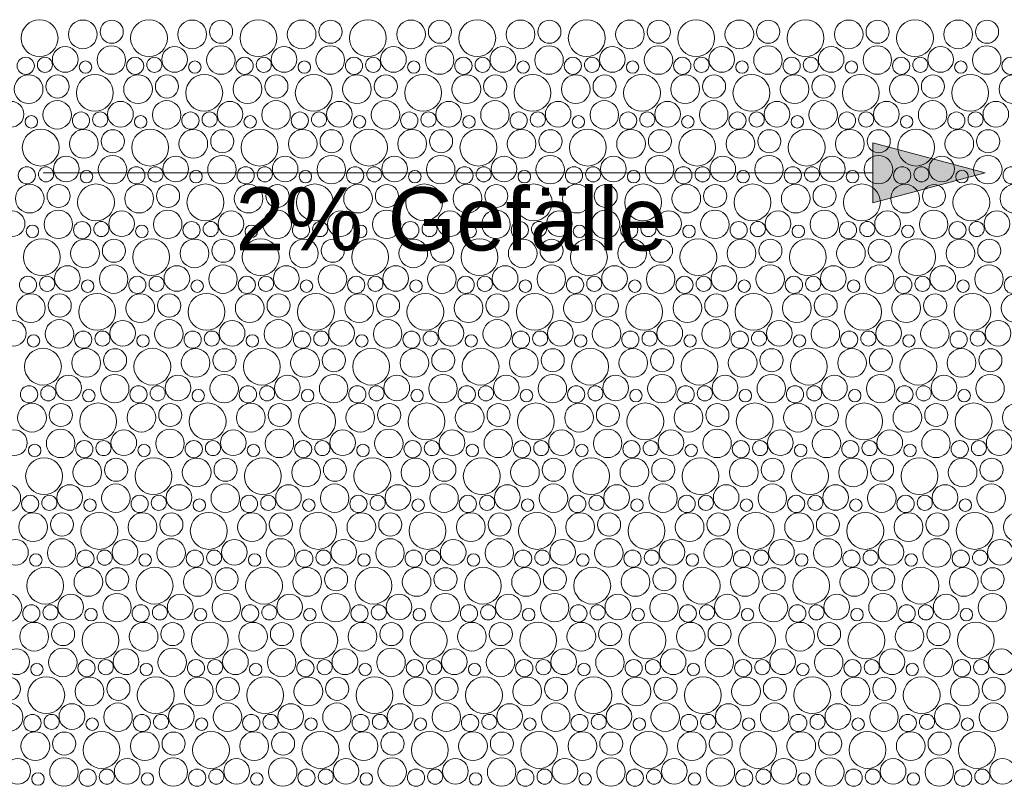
# Model space of a CAD drawing. Header units: metres. Extents: x -167 to 262, y -186 to 508.
# Tile 226 of 256: x 62.56 to 65.84, y 39.41 to 41.96. Entities that reach past the tile are written whole.
import ezdxf

# ---------------------------------------------------------------- set-up
doc = ezdxf.new("R2010")
doc.units = ezdxf.units.M
doc.header["$MEASUREMENT"] = 0
doc.layers.add('60 Auffüllung', color=7, linetype='Continuous')
doc.layers.add('90 Allgemein Beschriftung', color=7, linetype='Continuous')
doc.styles.add('ERSTELLTER_STIL_1', font='arial.ttf')

# ---------------------------------------------------------------- blocks, each defined once
blk = doc.blocks.new('*X54', base_point=(27236.1321, 33357.279))
at = {"layer": '60 Auffüllung', "color": 7, "linetype": 'Continuous', "lineweight": 18, "true_color": 0xefefef}
for centre, radius in [((62.629, 41.9015), 0.0612), ((62.7725, 41.9139), 0.0477), ((62.8686, 41.9227), 0.0384), ((62.9927, 41.9015), 0.0612), ((63.1362, 41.9139), 0.0477), ((63.2323, 41.9227), 0.0384), ((63.3564, 41.9015), 0.0612), ((63.4999, 41.9139), 0.0477), ((63.596, 41.9227), 0.0384), ((63.7201, 41.9015), 0.0612), ((63.8637, 41.9139), 0.0477), ((63.9597, 41.9227), 0.0384), ((64.0838, 41.9015), 0.0612), ((64.2274, 41.9139), 0.0477), ((64.3234, 41.9227), 0.0384), ((64.4475, 41.9015), 0.0612), ((64.5911, 41.9139), 0.0477), ((64.6871, 41.9227), 0.0384), ((64.8112, 41.9015), 0.0612), ((64.9548, 41.9139), 0.0477), ((65.0508, 41.9227), 0.0384), ((65.1749, 41.9015), 0.0612), ((65.3185, 41.9139), 0.0477), ((65.4145, 41.9227), 0.0384), ((65.5386, 41.9015), 0.0612), ((65.6822, 41.9139), 0.0477), ((65.7782, 41.9227), 0.0384), ((62.7141, 41.8305), 0.0426), ((62.8675, 41.8284), 0.0473), ((63.0778, 41.8305), 0.0426), ((63.2313, 41.8284), 0.0473), ((63.4415, 41.8305), 0.0426), ((63.595, 41.8284), 0.0473), ((63.8052, 41.8305), 0.0426), ((63.9587, 41.8284), 0.0473), ((64.1689, 41.8305), 0.0426), ((64.3224, 41.8284), 0.0473), ((64.5326, 41.8305), 0.0426), ((64.6861, 41.8284), 0.0473), ((64.8963, 41.8305), 0.0426), ((65.0498, 41.8284), 0.0473), ((65.26, 41.8305), 0.0426), ((65.4135, 41.8284), 0.0473), ((65.6237, 41.8305), 0.0426), ((65.7772, 41.8284), 0.0473), ((62.5829, 41.8093), 0.0286), ((62.6467, 41.8128), 0.0251), ((62.7814, 41.8051), 0.0207), ((62.9466, 41.8093), 0.0286), ((63.0104, 41.8128), 0.0251), ((63.1451, 41.8051), 0.0207), ((63.3103, 41.8093), 0.0286), ((63.3741, 41.8128), 0.0251), ((63.5089, 41.8051), 0.0207), ((63.674, 41.8093), 0.0286), ((63.7378, 41.8128), 0.0251), ((63.8726, 41.8051), 0.0207), ((64.0377, 41.8093), 0.0286), ((64.1015, 41.8128), 0.0251), ((64.2363, 41.8051), 0.0207), ((64.4014, 41.8093), 0.0286), ((64.4652, 41.8128), 0.0251), ((64.6, 41.8051), 0.0207), ((64.7651, 41.8093), 0.0286), ((64.8289, 41.8128), 0.0251), ((64.9637, 41.8051), 0.0207), ((65.1288, 41.8093), 0.0286), ((65.1926, 41.8128), 0.0251), ((65.3274, 41.8051), 0.0207), ((65.4925, 41.8093), 0.0286), ((65.5564, 41.8128), 0.0251), ((65.6911, 41.8051), 0.0207), ((65.8562, 41.8093), 0.0286), ((62.5925, 41.7319), 0.0477), ((62.6886, 41.7407), 0.0384), ((62.8127, 41.7195), 0.0612), ((62.9562, 41.7319), 0.0477), ((63.0523, 41.7407), 0.0384), ((63.1764, 41.7195), 0.0612), ((63.3199, 41.7319), 0.0477), ((63.416, 41.7407), 0.0384), ((63.5401, 41.7195), 0.0612), ((63.6837, 41.7319), 0.0477), ((63.7797, 41.7407), 0.0384), ((63.9038, 41.7195), 0.0612), ((64.0474, 41.7319), 0.0477), ((64.1434, 41.7407), 0.0384), ((64.2675, 41.7195), 0.0612), ((64.4111, 41.7319), 0.0477), ((64.5071, 41.7407), 0.0384), ((64.6312, 41.7195), 0.0612), ((64.7748, 41.7319), 0.0477), ((64.8708, 41.7407), 0.0384), ((64.9949, 41.7195), 0.0612), ((65.1385, 41.7319), 0.0477), ((65.2345, 41.7407), 0.0384), ((65.3586, 41.7195), 0.0612), ((65.5022, 41.7319), 0.0477), ((65.5982, 41.7407), 0.0384), ((65.7223, 41.7195), 0.0612), ((65.8659, 41.7319), 0.0477), ((62.5341, 41.6485), 0.0426), ((62.6875, 41.6464), 0.0473), ((62.8978, 41.6485), 0.0426), ((63.0513, 41.6464), 0.0473), ((63.2615, 41.6485), 0.0426), ((63.415, 41.6464), 0.0473), ((63.6252, 41.6485), 0.0426), ((63.7787, 41.6464), 0.0473), ((63.9889, 41.6485), 0.0426), ((64.1424, 41.6464), 0.0473), ((64.3526, 41.6485), 0.0426), ((64.5061, 41.6464), 0.0473), ((64.7163, 41.6485), 0.0426), ((64.8698, 41.6464), 0.0473), ((65.08, 41.6485), 0.0426), ((65.2335, 41.6464), 0.0473), ((65.4437, 41.6485), 0.0426), ((65.5972, 41.6464), 0.0473), ((65.8074, 41.6485), 0.0426), ((62.6014, 41.6231), 0.0207), ((62.7666, 41.6273), 0.0286), ((62.8304, 41.6308), 0.0251), ((62.9651, 41.6231), 0.0207), ((63.1303, 41.6273), 0.0286), ((63.1941, 41.6308), 0.0251), ((63.3289, 41.6231), 0.0207), ((63.494, 41.6273), 0.0286), ((63.5578, 41.6308), 0.0251), ((63.6926, 41.6231), 0.0207), ((63.8577, 41.6273), 0.0286), ((63.9215, 41.6308), 0.0251), ((64.0563, 41.6231), 0.0207), ((64.2214, 41.6273), 0.0286), ((64.2852, 41.6308), 0.0251), ((64.42, 41.6231), 0.0207), ((64.5851, 41.6273), 0.0286), ((64.6489, 41.6308), 0.0251), ((64.7837, 41.6231), 0.0207), ((64.9488, 41.6273), 0.0286), ((65.0126, 41.6308), 0.0251), ((65.1474, 41.6231), 0.0207), ((65.3125, 41.6273), 0.0286), ((65.3764, 41.6308), 0.0251), ((65.5111, 41.6231), 0.0207), ((65.6762, 41.6273), 0.0286), ((65.7401, 41.6308), 0.0251), ((62.6327, 41.5375), 0.0612), ((62.7762, 41.5499), 0.0477), ((62.8723, 41.5587), 0.0384), ((62.9964, 41.5375), 0.0612), ((63.1399, 41.5499), 0.0477), ((63.236, 41.5587), 0.0384), ((63.3601, 41.5375), 0.0612), ((63.5037, 41.5499), 0.0477), ((63.5997, 41.5587), 0.0384), ((63.7238, 41.5375), 0.0612), ((63.8674, 41.5499), 0.0477), ((63.9634, 41.5587), 0.0384), ((64.0875, 41.5375), 0.0612), ((64.2311, 41.5499), 0.0477), ((64.3271, 41.5587), 0.0384), ((64.4512, 41.5375), 0.0612), ((64.5948, 41.5499), 0.0477), ((64.6908, 41.5587), 0.0384), ((64.8149, 41.5375), 0.0612), ((64.9585, 41.5499), 0.0477), ((65.0545, 41.5587), 0.0384), ((65.1786, 41.5375), 0.0612), ((65.3222, 41.5499), 0.0477), ((65.4182, 41.5587), 0.0384), ((65.5423, 41.5375), 0.0612), ((65.6859, 41.5499), 0.0477), ((65.7819, 41.5587), 0.0384), ((62.7178, 41.4665), 0.0426), ((62.8713, 41.4644), 0.0473), ((63.0815, 41.4665), 0.0426), ((63.235, 41.4644), 0.0473), ((63.4452, 41.4665), 0.0426), ((63.5987, 41.4644), 0.0473), ((63.8089, 41.4665), 0.0426), ((63.9624, 41.4644), 0.0473), ((64.1726, 41.4665), 0.0426), ((64.3261, 41.4644), 0.0473), ((64.5363, 41.4665), 0.0426), ((64.6898, 41.4644), 0.0473), ((64.9, 41.4665), 0.0426), ((65.0535, 41.4644), 0.0473), ((65.2637, 41.4665), 0.0426), ((65.4172, 41.4644), 0.0473), ((65.6274, 41.4665), 0.0426), ((65.7809, 41.4644), 0.0473), ((62.5866, 41.4453), 0.0286), ((62.6504, 41.4488), 0.0251), ((62.9503, 41.4453), 0.0286), ((63.0141, 41.4488), 0.0251), ((63.314, 41.4453), 0.0286), ((63.3778, 41.4488), 0.0251), ((63.6777, 41.4453), 0.0286), ((63.7415, 41.4488), 0.0251), ((64.0414, 41.4453), 0.0286), ((64.1052, 41.4488), 0.0251), ((64.4051, 41.4453), 0.0286), ((64.4689, 41.4488), 0.0251), ((64.7688, 41.4453), 0.0286), ((64.8326, 41.4488), 0.0251), ((65.1325, 41.4453), 0.0286), ((65.1964, 41.4488), 0.0251), ((65.4962, 41.4453), 0.0286), ((65.5601, 41.4488), 0.0251), ((65.8599, 41.4453), 0.0286), ((62.7851, 41.4411), 0.0207), ((63.1489, 41.4411), 0.0207), ((63.5126, 41.4411), 0.0207), ((63.8763, 41.4411), 0.0207), ((64.24, 41.4411), 0.0207), ((64.6037, 41.4411), 0.0207), ((64.9674, 41.4411), 0.0207), ((65.3311, 41.4411), 0.0207), ((65.6948, 41.4411), 0.0207), ((62.5962, 41.3679), 0.0477), ((62.6923, 41.3767), 0.0384), ((62.8164, 41.3555), 0.0612), ((62.9599, 41.3679), 0.0477), ((63.056, 41.3767), 0.0384), ((63.1801, 41.3555), 0.0612), ((63.3237, 41.3679), 0.0477), ((63.4197, 41.3767), 0.0384), ((63.5438, 41.3555), 0.0612), ((63.6874, 41.3679), 0.0477), ((63.7834, 41.3767), 0.0384), ((63.9075, 41.3555), 0.0612), ((64.0511, 41.3679), 0.0477), ((64.1471, 41.3767), 0.0384), ((64.2712, 41.3555), 0.0612), ((64.4148, 41.3679), 0.0477), ((64.5108, 41.3767), 0.0384), ((64.6349, 41.3555), 0.0612), ((64.7785, 41.3679), 0.0477), ((64.8745, 41.3767), 0.0384), ((64.9986, 41.3555), 0.0612), ((65.1422, 41.3679), 0.0477), ((65.2382, 41.3767), 0.0384), ((65.3623, 41.3555), 0.0612), ((65.5059, 41.3679), 0.0477), ((65.6019, 41.3767), 0.0384), ((65.726, 41.3555), 0.0612), ((65.8696, 41.3679), 0.0477), ((62.5378, 41.2845), 0.0426), ((62.6913, 41.2824), 0.0473), ((62.9015, 41.2845), 0.0426), ((63.055, 41.2824), 0.0473), ((63.2652, 41.2845), 0.0426), ((63.4187, 41.2824), 0.0473), ((63.6289, 41.2845), 0.0426), ((63.7824, 41.2824), 0.0473), ((63.9926, 41.2845), 0.0426), ((64.1461, 41.2824), 0.0473), ((64.3563, 41.2845), 0.0426), ((64.5098, 41.2824), 0.0473), ((64.72, 41.2845), 0.0426), ((64.8735, 41.2824), 0.0473), ((65.0837, 41.2845), 0.0426), ((65.2372, 41.2824), 0.0473), ((65.4474, 41.2845), 0.0426), ((65.6009, 41.2824), 0.0473), ((65.8111, 41.2845), 0.0426), ((62.6051, 41.2591), 0.0207), ((62.7703, 41.2633), 0.0286), ((62.8341, 41.2668), 0.0251), ((62.9689, 41.2591), 0.0207), ((63.134, 41.2633), 0.0286), ((63.1978, 41.2668), 0.0251), ((63.3326, 41.2591), 0.0207), ((63.4977, 41.2633), 0.0286), ((63.5615, 41.2668), 0.0251), ((63.6963, 41.2591), 0.0207), ((63.8614, 41.2633), 0.0286), ((63.9252, 41.2668), 0.0251), ((64.06, 41.2591), 0.0207), ((64.2251, 41.2633), 0.0286), ((64.2889, 41.2668), 0.0251), ((64.4237, 41.2591), 0.0207), ((64.5888, 41.2633), 0.0286), ((64.6526, 41.2668), 0.0251), ((64.7874, 41.2591), 0.0207), ((64.9525, 41.2633), 0.0286), ((65.0164, 41.2668), 0.0251), ((65.1511, 41.2591), 0.0207), ((65.3162, 41.2633), 0.0286), ((65.3801, 41.2668), 0.0251), ((65.5148, 41.2591), 0.0207), ((65.6799, 41.2633), 0.0286), ((65.7438, 41.2668), 0.0251), ((62.6364, 41.1735), 0.0612), ((62.7799, 41.1859), 0.0477), ((62.876, 41.1947), 0.0384), ((63.0001, 41.1735), 0.0612), ((63.1437, 41.1859), 0.0477), ((63.2397, 41.1947), 0.0384), ((63.3638, 41.1735), 0.0612), ((63.5074, 41.1859), 0.0477), ((63.6034, 41.1947), 0.0384), ((63.7275, 41.1735), 0.0612), ((63.8711, 41.1859), 0.0477), ((63.9671, 41.1947), 0.0384), ((64.0912, 41.1735), 0.0612), ((64.2348, 41.1859), 0.0477), ((64.3308, 41.1947), 0.0384), ((64.4549, 41.1735), 0.0612), ((64.5985, 41.1859), 0.0477), ((64.6945, 41.1947), 0.0384), ((64.8186, 41.1735), 0.0612), ((64.9622, 41.1859), 0.0477), ((65.0582, 41.1947), 0.0384), ((65.1823, 41.1735), 0.0612), ((65.3259, 41.1859), 0.0477), ((65.4219, 41.1947), 0.0384), ((65.546, 41.1735), 0.0612), ((65.6896, 41.1859), 0.0477), ((65.7856, 41.1947), 0.0384), ((62.7215, 41.1025), 0.0426), ((62.875, 41.1004), 0.0473), ((63.0852, 41.1025), 0.0426), ((63.2387, 41.1004), 0.0473), ((63.4489, 41.1025), 0.0426), ((63.6024, 41.1004), 0.0473), ((63.8126, 41.1025), 0.0426), ((63.9661, 41.1004), 0.0473), ((64.1763, 41.1025), 0.0426), ((64.3298, 41.1004), 0.0473), ((64.54, 41.1025), 0.0426), ((64.6935, 41.1004), 0.0473), ((64.9037, 41.1025), 0.0426), ((65.0572, 41.1004), 0.0473), ((65.2674, 41.1025), 0.0426), ((65.4209, 41.1004), 0.0473), ((65.6311, 41.1025), 0.0426), ((65.7846, 41.1004), 0.0473), ((62.5903, 41.0813), 0.0286), ((62.6541, 41.0848), 0.0251), ((62.954, 41.0813), 0.0286), ((63.0178, 41.0848), 0.0251), ((63.3177, 41.0813), 0.0286), ((63.3815, 41.0848), 0.0251), ((63.6814, 41.0813), 0.0286), ((63.7452, 41.0848), 0.0251), ((64.0451, 41.0813), 0.0286), ((64.1089, 41.0848), 0.0251), ((64.4088, 41.0813), 0.0286), ((64.4726, 41.0848), 0.0251), ((64.7725, 41.0813), 0.0286), ((64.8364, 41.0848), 0.0251), ((65.1362, 41.0813), 0.0286), ((65.2001, 41.0848), 0.0251), ((65.4999, 41.0813), 0.0286), ((65.5638, 41.0848), 0.0251), ((65.8637, 41.0813), 0.0286), ((62.7889, 41.0771), 0.0207), ((63.1526, 41.0771), 0.0207), ((63.5163, 41.0771), 0.0207), ((63.88, 41.0771), 0.0207), ((64.2437, 41.0771), 0.0207), ((64.6074, 41.0771), 0.0207), ((64.9711, 41.0771), 0.0207), ((65.3348, 41.0771), 0.0207), ((65.6985, 41.0771), 0.0207), ((62.5999, 41.0039), 0.0477), ((62.696, 41.0127), 0.0384), ((62.8201, 40.9915), 0.0612), ((62.9637, 41.0039), 0.0477), ((63.0597, 41.0127), 0.0384), ((63.1838, 40.9915), 0.0612), ((63.3274, 41.0039), 0.0477), ((63.4234, 41.0127), 0.0384), ((63.5475, 40.9915), 0.0612), ((63.6911, 41.0039), 0.0477), ((63.7871, 41.0127), 0.0384), ((63.9112, 40.9915), 0.0612), ((64.0548, 41.0039), 0.0477), ((64.1508, 41.0127), 0.0384), ((64.2749, 40.9915), 0.0612), ((64.4185, 41.0039), 0.0477), ((64.5145, 41.0127), 0.0384), ((64.6386, 40.9915), 0.0612), ((64.7822, 41.0039), 0.0477), ((64.8782, 41.0127), 0.0384), ((65.0023, 40.9915), 0.0612), ((65.1459, 41.0039), 0.0477), ((65.2419, 41.0127), 0.0384), ((65.366, 40.9915), 0.0612), ((65.5096, 41.0039), 0.0477), ((65.6056, 41.0127), 0.0384), ((65.7297, 40.9915), 0.0612), ((65.8733, 41.0039), 0.0477), ((62.5415, 40.9206), 0.0426), ((62.695, 40.9184), 0.0473), ((62.9052, 40.9206), 0.0426), ((63.0587, 40.9184), 0.0473), ((63.2689, 40.9206), 0.0426), ((63.4224, 40.9184), 0.0473), ((63.6326, 40.9206), 0.0426), ((63.7861, 40.9184), 0.0473), ((63.9963, 40.9206), 0.0426), ((64.1498, 40.9184), 0.0473), ((64.36, 40.9206), 0.0426), ((64.5135, 40.9184), 0.0473), ((64.7237, 40.9206), 0.0426), ((64.8772, 40.9184), 0.0473), ((65.0874, 40.9206), 0.0426), ((65.2409, 40.9184), 0.0473), ((65.4511, 40.9206), 0.0426), ((65.6046, 40.9184), 0.0473), ((65.8149, 40.9206), 0.0426), ((62.6089, 40.8951), 0.0207), ((62.774, 40.8993), 0.0286), ((62.8378, 40.9028), 0.0251), ((62.9726, 40.8951), 0.0207), ((63.1377, 40.8993), 0.0286), ((63.2015, 40.9028), 0.0251), ((63.3363, 40.8951), 0.0207), ((63.5014, 40.8993), 0.0286), ((63.5652, 40.9028), 0.0251), ((63.7, 40.8951), 0.0207), ((63.8651, 40.8993), 0.0286), ((63.9289, 40.9028), 0.0251), ((64.0637, 40.8951), 0.0207), ((64.2288, 40.8993), 0.0286), ((64.2926, 40.9028), 0.0251), ((64.4274, 40.8951), 0.0207), ((64.5925, 40.8993), 0.0286), ((64.6564, 40.9028), 0.0251), ((64.7911, 40.8951), 0.0207), ((64.9562, 40.8993), 0.0286), ((65.0201, 40.9028), 0.0251), ((65.1548, 40.8951), 0.0207), ((65.3199, 40.8993), 0.0286), ((65.3838, 40.9028), 0.0251), ((65.5185, 40.8951), 0.0207), ((65.6837, 40.8993), 0.0286), ((65.7475, 40.9028), 0.0251), ((62.6401, 40.8095), 0.0612), ((62.7837, 40.8219), 0.0477), ((62.8797, 40.8308), 0.0384), ((63.0038, 40.8095), 0.0612), ((63.1474, 40.8219), 0.0477), ((63.2434, 40.8308), 0.0384), ((63.3675, 40.8095), 0.0612), ((63.5111, 40.8219), 0.0477), ((63.6071, 40.8308), 0.0384), ((63.7312, 40.8095), 0.0612), ((63.8748, 40.8219), 0.0477), ((63.9708, 40.8308), 0.0384), ((64.0949, 40.8095), 0.0612), ((64.2385, 40.8219), 0.0477), ((64.3345, 40.8308), 0.0384), ((64.4586, 40.8095), 0.0612), ((64.6022, 40.8219), 0.0477), ((64.6982, 40.8308), 0.0384), ((64.8223, 40.8095), 0.0612), ((64.9659, 40.8219), 0.0477), ((65.0619, 40.8308), 0.0384), ((65.186, 40.8095), 0.0612), ((65.3296, 40.8219), 0.0477), ((65.4256, 40.8308), 0.0384), ((65.5497, 40.8095), 0.0612), ((65.6933, 40.8219), 0.0477), ((65.7893, 40.8308), 0.0384), ((62.7252, 40.7386), 0.0426), ((62.8787, 40.7364), 0.0473), ((63.0889, 40.7386), 0.0426), ((63.2424, 40.7364), 0.0473), ((63.4526, 40.7386), 0.0426), ((63.6061, 40.7364), 0.0473), ((63.8163, 40.7386), 0.0426), ((63.9698, 40.7364), 0.0473), ((64.18, 40.7386), 0.0426), ((64.3335, 40.7364), 0.0473), ((64.5437, 40.7386), 0.0426), ((64.6972, 40.7364), 0.0473), ((64.9074, 40.7386), 0.0426), ((65.0609, 40.7364), 0.0473), ((65.2711, 40.7386), 0.0426), ((65.4246, 40.7364), 0.0473), ((65.6349, 40.7386), 0.0426), ((65.7883, 40.7364), 0.0473), ((62.594, 40.7173), 0.0286), ((62.6578, 40.7208), 0.0251), ((62.9577, 40.7173), 0.0286), ((63.0215, 40.7208), 0.0251), ((63.3214, 40.7173), 0.0286), ((63.3852, 40.7208), 0.0251), ((63.6851, 40.7173), 0.0286), ((63.7489, 40.7208), 0.0251), ((64.0488, 40.7173), 0.0286), ((64.1126, 40.7208), 0.0251), ((64.4125, 40.7173), 0.0286), ((64.4764, 40.7208), 0.0251), ((64.7762, 40.7173), 0.0286), ((64.8401, 40.7208), 0.0251), ((65.1399, 40.7173), 0.0286), ((65.2038, 40.7208), 0.0251), ((65.5037, 40.7173), 0.0286), ((65.5675, 40.7208), 0.0251), ((62.7926, 40.7131), 0.0207), ((63.1563, 40.7131), 0.0207), ((63.52, 40.7131), 0.0207), ((63.8837, 40.7131), 0.0207), ((64.2474, 40.7131), 0.0207), ((64.6111, 40.7131), 0.0207), ((64.9748, 40.7131), 0.0207), ((65.3385, 40.7131), 0.0207), ((65.7022, 40.7131), 0.0207), ((62.6037, 40.6399), 0.0477), ((62.6997, 40.6488), 0.0384), ((62.8238, 40.6275), 0.0612), ((62.9674, 40.6399), 0.0477), ((63.0634, 40.6488), 0.0384), ((63.1875, 40.6275), 0.0612), ((63.3311, 40.6399), 0.0477), ((63.4271, 40.6488), 0.0384), ((63.5512, 40.6275), 0.0612), ((63.6948, 40.6399), 0.0477), ((63.7908, 40.6488), 0.0384), ((63.9149, 40.6275), 0.0612), ((64.0585, 40.6399), 0.0477), ((64.1545, 40.6488), 0.0384), ((64.2786, 40.6275), 0.0612), ((64.4222, 40.6399), 0.0477), ((64.5182, 40.6488), 0.0384), ((64.6423, 40.6275), 0.0612), ((64.7859, 40.6399), 0.0477), ((64.8819, 40.6488), 0.0384), ((65.006, 40.6275), 0.0612), ((65.1496, 40.6399), 0.0477), ((65.2456, 40.6488), 0.0384), ((65.3697, 40.6275), 0.0612), ((65.5133, 40.6399), 0.0477), ((65.6093, 40.6488), 0.0384), ((65.7335, 40.6275), 0.0612), ((65.877, 40.6399), 0.0477), ((62.5452, 40.5566), 0.0426), ((62.6987, 40.5544), 0.0473), ((62.9089, 40.5566), 0.0426), ((63.0624, 40.5544), 0.0473), ((63.2726, 40.5566), 0.0426), ((63.4261, 40.5544), 0.0473), ((63.6363, 40.5566), 0.0426), ((63.7898, 40.5544), 0.0473), ((64, 40.5566), 0.0426), ((64.1535, 40.5544), 0.0473), ((64.3637, 40.5566), 0.0426), ((64.5172, 40.5544), 0.0473), ((64.7274, 40.5566), 0.0426), ((64.8809, 40.5544), 0.0473), ((65.0911, 40.5566), 0.0426), ((65.2446, 40.5544), 0.0473), ((65.4549, 40.5566), 0.0426), ((65.6083, 40.5544), 0.0473), ((65.8186, 40.5566), 0.0426), ((62.6126, 40.5311), 0.0207), ((62.7777, 40.5353), 0.0286), ((62.8415, 40.5388), 0.0251), ((62.9763, 40.5311), 0.0207), ((63.1414, 40.5353), 0.0286), ((63.2052, 40.5388), 0.0251), ((63.34, 40.5311), 0.0207), ((63.5051, 40.5353), 0.0286), ((63.5689, 40.5388), 0.0251), ((63.7037, 40.5311), 0.0207), ((63.8688, 40.5353), 0.0286), ((63.9326, 40.5388), 0.0251), ((64.0674, 40.5311), 0.0207), ((64.2325, 40.5353), 0.0286), ((64.2964, 40.5388), 0.0251), ((64.4311, 40.5311), 0.0207), ((64.5962, 40.5353), 0.0286), ((64.6601, 40.5388), 0.0251), ((64.7948, 40.5311), 0.0207), ((64.9599, 40.5353), 0.0286), ((65.0238, 40.5388), 0.0251), ((65.1585, 40.5311), 0.0207), ((65.3237, 40.5353), 0.0286), ((65.3875, 40.5388), 0.0251), ((65.5222, 40.5311), 0.0207), ((65.6874, 40.5353), 0.0286), ((65.7512, 40.5388), 0.0251), ((62.6438, 40.4455), 0.0612), ((62.7874, 40.4579), 0.0477), ((62.8834, 40.4668), 0.0384), ((63.0075, 40.4455), 0.0612), ((63.1511, 40.4579), 0.0477), ((63.2471, 40.4668), 0.0384), ((63.3712, 40.4455), 0.0612), ((63.5148, 40.4579), 0.0477), ((63.6108, 40.4668), 0.0384), ((63.7349, 40.4455), 0.0612), ((63.8785, 40.4579), 0.0477), ((63.9745, 40.4668), 0.0384), ((64.0986, 40.4455), 0.0612), ((64.2422, 40.4579), 0.0477), ((64.3382, 40.4668), 0.0384), ((64.4623, 40.4455), 0.0612), ((64.6059, 40.4579), 0.0477), ((64.7019, 40.4668), 0.0384), ((64.826, 40.4455), 0.0612), ((64.9696, 40.4579), 0.0477), ((65.0656, 40.4668), 0.0384), ((65.1897, 40.4455), 0.0612), ((65.3333, 40.4579), 0.0477), ((65.4293, 40.4668), 0.0384), ((65.5535, 40.4455), 0.0612), ((65.697, 40.4579), 0.0477), ((65.7931, 40.4668), 0.0384), ((62.5187, 40.3724), 0.0473), ((62.8824, 40.3724), 0.0473), ((63.2461, 40.3724), 0.0473), ((63.6098, 40.3724), 0.0473), ((63.9735, 40.3724), 0.0473), ((64.3372, 40.3724), 0.0473), ((64.7009, 40.3724), 0.0473), ((65.0646, 40.3724), 0.0473), ((65.4283, 40.3724), 0.0473), ((65.792, 40.3724), 0.0473), ((62.7289, 40.3746), 0.0426), ((63.0926, 40.3746), 0.0426), ((63.4563, 40.3746), 0.0426), ((63.82, 40.3746), 0.0426), ((64.1837, 40.3746), 0.0426), ((64.5474, 40.3746), 0.0426), ((64.9111, 40.3746), 0.0426), ((65.2749, 40.3746), 0.0426), ((65.6386, 40.3746), 0.0426), ((62.5977, 40.3533), 0.0286), ((62.6615, 40.3568), 0.0251), ((62.7963, 40.3491), 0.0207), ((62.9614, 40.3533), 0.0286), ((63.0252, 40.3568), 0.0251), ((63.16, 40.3491), 0.0207), ((63.3251, 40.3533), 0.0286), ((63.3889, 40.3568), 0.0251), ((63.5237, 40.3491), 0.0207), ((63.6888, 40.3533), 0.0286), ((63.7526, 40.3568), 0.0251), ((63.8874, 40.3491), 0.0207), ((64.0525, 40.3533), 0.0286), ((64.1164, 40.3568), 0.0251), ((64.2511, 40.3491), 0.0207), ((64.4162, 40.3533), 0.0286), ((64.4801, 40.3568), 0.0251), ((64.6148, 40.3491), 0.0207), ((64.7799, 40.3533), 0.0286), ((64.8438, 40.3568), 0.0251), ((64.9785, 40.3491), 0.0207), ((65.1437, 40.3533), 0.0286), ((65.2075, 40.3568), 0.0251), ((65.3422, 40.3491), 0.0207), ((65.5074, 40.3533), 0.0286), ((65.5712, 40.3568), 0.0251), ((65.7059, 40.3491), 0.0207), ((62.6074, 40.2759), 0.0477), ((62.7034, 40.2848), 0.0384), ((62.8275, 40.2635), 0.0612), ((62.9711, 40.2759), 0.0477), ((63.0671, 40.2848), 0.0384), ((63.1912, 40.2635), 0.0612), ((63.3348, 40.2759), 0.0477), ((63.4308, 40.2848), 0.0384), ((63.5549, 40.2635), 0.0612), ((63.6985, 40.2759), 0.0477), ((63.7945, 40.2848), 0.0384), ((63.9186, 40.2635), 0.0612), ((64.0622, 40.2759), 0.0477), ((64.1582, 40.2848), 0.0384), ((64.2823, 40.2635), 0.0612), ((64.4259, 40.2759), 0.0477), ((64.5219, 40.2848), 0.0384), ((64.646, 40.2635), 0.0612), ((64.7896, 40.2759), 0.0477), ((64.8856, 40.2848), 0.0384), ((65.0097, 40.2635), 0.0612), ((65.1533, 40.2759), 0.0477), ((65.2493, 40.2848), 0.0384), ((65.3735, 40.2635), 0.0612), ((65.517, 40.2759), 0.0477), ((65.6131, 40.2848), 0.0384), ((65.7372, 40.2635), 0.0612), ((65.8807, 40.2759), 0.0477), ((62.5489, 40.1926), 0.0426), ((62.7024, 40.1904), 0.0473), ((62.9126, 40.1926), 0.0426), ((63.0661, 40.1904), 0.0473), ((63.2763, 40.1926), 0.0426), ((63.4298, 40.1904), 0.0473), ((63.64, 40.1926), 0.0426), ((63.7935, 40.1904), 0.0473), ((64.0037, 40.1926), 0.0426), ((64.1572, 40.1904), 0.0473), ((64.3674, 40.1926), 0.0426), ((64.5209, 40.1904), 0.0473), ((64.7311, 40.1926), 0.0426), ((64.8846, 40.1904), 0.0473), ((65.0949, 40.1926), 0.0426), ((65.2483, 40.1904), 0.0473), ((65.4586, 40.1926), 0.0426), ((65.612, 40.1904), 0.0473), ((65.8223, 40.1926), 0.0426), ((62.7814, 40.1713), 0.0286), ((62.8452, 40.1748), 0.0251), ((63.1451, 40.1713), 0.0286), ((63.2089, 40.1748), 0.0251), ((63.5088, 40.1713), 0.0286), ((63.5726, 40.1748), 0.0251), ((63.8725, 40.1713), 0.0286), ((63.9364, 40.1748), 0.0251), ((64.2362, 40.1713), 0.0286), ((64.3001, 40.1748), 0.0251), ((64.5999, 40.1713), 0.0286), ((64.6638, 40.1748), 0.0251), ((64.9637, 40.1713), 0.0286), ((65.0275, 40.1748), 0.0251), ((65.3274, 40.1713), 0.0286), ((65.3912, 40.1748), 0.0251), ((65.6911, 40.1713), 0.0286), ((65.7549, 40.1748), 0.0251), ((62.6163, 40.1671), 0.0207), ((62.98, 40.1671), 0.0207), ((63.3437, 40.1671), 0.0207), ((63.7074, 40.1671), 0.0207), ((64.0711, 40.1671), 0.0207), ((64.4348, 40.1671), 0.0207), ((64.7985, 40.1671), 0.0207), ((65.1622, 40.1671), 0.0207), ((65.5259, 40.1671), 0.0207), ((62.6475, 40.0815), 0.0612), ((62.7911, 40.0939), 0.0477), ((62.8871, 40.1028), 0.0384), ((63.0112, 40.0815), 0.0612), ((63.1548, 40.0939), 0.0477), ((63.2508, 40.1028), 0.0384), ((63.3749, 40.0815), 0.0612), ((63.5185, 40.0939), 0.0477), ((63.6145, 40.1028), 0.0384), ((63.7386, 40.0815), 0.0612), ((63.8822, 40.0939), 0.0477), ((63.9782, 40.1028), 0.0384), ((64.1023, 40.0815), 0.0612), ((64.2459, 40.0939), 0.0477), ((64.3419, 40.1028), 0.0384), ((64.466, 40.0815), 0.0612), ((64.6096, 40.0939), 0.0477), ((64.7056, 40.1028), 0.0384), ((64.8297, 40.0815), 0.0612), ((64.9733, 40.0939), 0.0477), ((65.0693, 40.1028), 0.0384), ((65.1935, 40.0815), 0.0612), ((65.337, 40.0939), 0.0477), ((65.4331, 40.1028), 0.0384), ((65.5572, 40.0815), 0.0612), ((65.7007, 40.0939), 0.0477), ((65.7968, 40.1028), 0.0384), ((62.5224, 40.0084), 0.0473), ((62.7326, 40.0106), 0.0426), ((62.8861, 40.0084), 0.0473), ((63.0963, 40.0106), 0.0426), ((63.2498, 40.0084), 0.0473), ((63.46, 40.0106), 0.0426), ((63.6135, 40.0084), 0.0473), ((63.8237, 40.0106), 0.0426), ((63.9772, 40.0084), 0.0473), ((64.1874, 40.0106), 0.0426), ((64.3409, 40.0084), 0.0473), ((64.5511, 40.0106), 0.0426), ((64.7046, 40.0084), 0.0473), ((64.9149, 40.0106), 0.0426), ((65.0683, 40.0084), 0.0473), ((65.2786, 40.0106), 0.0426), ((65.432, 40.0084), 0.0473), ((65.6423, 40.0106), 0.0426), ((65.7957, 40.0084), 0.0473), ((62.6014, 39.9893), 0.0286), ((62.6652, 39.9928), 0.0251), ((62.8, 39.9851), 0.0207), ((62.9651, 39.9893), 0.0286), ((63.0289, 39.9928), 0.0251), ((63.1637, 39.9851), 0.0207), ((63.3288, 39.9893), 0.0286), ((63.3926, 39.9928), 0.0251), ((63.5274, 39.9851), 0.0207), ((63.6925, 39.9893), 0.0286), ((63.7564, 39.9928), 0.0251), ((63.8911, 39.9851), 0.0207), ((64.0562, 39.9893), 0.0286), ((64.1201, 39.9928), 0.0251), ((64.2548, 39.9851), 0.0207), ((64.4199, 39.9893), 0.0286), ((64.4838, 39.9928), 0.0251), ((64.6185, 39.9851), 0.0207), ((64.7837, 39.9893), 0.0286), ((64.8475, 39.9928), 0.0251), ((64.9822, 39.9851), 0.0207), ((65.1474, 39.9893), 0.0286), ((65.2112, 39.9928), 0.0251), ((65.3459, 39.9851), 0.0207), ((65.5111, 39.9893), 0.0286), ((65.5749, 39.9928), 0.0251), ((65.7096, 39.9851), 0.0207), ((62.8312, 39.8995), 0.0612), ((63.1949, 39.8995), 0.0612), ((63.5586, 39.8995), 0.0612), ((63.9223, 39.8995), 0.0612), ((64.286, 39.8995), 0.0612), ((64.6497, 39.8995), 0.0612), ((65.0135, 39.8995), 0.0612), ((65.3772, 39.8995), 0.0612), ((65.7409, 39.8995), 0.0612), ((62.6111, 39.912), 0.0477), ((62.7071, 39.9208), 0.0384), ((62.9748, 39.912), 0.0477), ((63.0708, 39.9208), 0.0384), ((63.3385, 39.912), 0.0477), ((63.4345, 39.9208), 0.0384), ((63.7022, 39.912), 0.0477), ((63.7982, 39.9208), 0.0384), ((64.0659, 39.912), 0.0477), ((64.1619, 39.9208), 0.0384), ((64.4296, 39.912), 0.0477), ((64.5256, 39.9208), 0.0384), ((64.7933, 39.912), 0.0477), ((64.8893, 39.9208), 0.0384), ((65.157, 39.912), 0.0477), ((65.2531, 39.9208), 0.0384), ((65.5207, 39.912), 0.0477), ((65.6168, 39.9208), 0.0384), ((62.5526, 39.8286), 0.0426), ((62.7061, 39.8264), 0.0473), ((62.9163, 39.8286), 0.0426), ((63.0698, 39.8264), 0.0473), ((63.28, 39.8286), 0.0426), ((63.4335, 39.8264), 0.0473), ((63.6437, 39.8286), 0.0426), ((63.7972, 39.8264), 0.0473), ((64.0074, 39.8286), 0.0426), ((64.1609, 39.8264), 0.0473), ((64.3711, 39.8286), 0.0426), ((64.5246, 39.8264), 0.0473), ((64.7349, 39.8286), 0.0426), ((64.8883, 39.8264), 0.0473), ((65.0986, 39.8286), 0.0426), ((65.252, 39.8264), 0.0473), ((65.4623, 39.8286), 0.0426), ((65.6157, 39.8264), 0.0473), ((65.826, 39.8286), 0.0426), ((62.7851, 39.8073), 0.0286), ((62.8489, 39.8108), 0.0251), ((63.1488, 39.8073), 0.0286), ((63.2126, 39.8108), 0.0251), ((63.5125, 39.8073), 0.0286), ((63.5764, 39.8108), 0.0251), ((63.8762, 39.8073), 0.0286), ((63.9401, 39.8108), 0.0251), ((64.2399, 39.8073), 0.0286), ((64.3038, 39.8108), 0.0251), ((64.6037, 39.8073), 0.0286), ((64.6675, 39.8108), 0.0251), ((64.9674, 39.8073), 0.0286), ((65.0312, 39.8108), 0.0251), ((65.3311, 39.8073), 0.0286), ((65.3949, 39.8108), 0.0251), ((65.6948, 39.8073), 0.0286), ((65.7586, 39.8108), 0.0251), ((62.62, 39.8032), 0.0207), ((62.9837, 39.8032), 0.0207), ((63.3474, 39.8032), 0.0207), ((63.7111, 39.8032), 0.0207), ((64.0748, 39.8032), 0.0207), ((64.4385, 39.8032), 0.0207), ((64.8022, 39.8032), 0.0207), ((65.1659, 39.8032), 0.0207), ((65.5296, 39.8032), 0.0207), ((62.5271, 39.7388), 0.0384), ((62.6512, 39.7175), 0.0612), ((62.7948, 39.73), 0.0477), ((62.8908, 39.7388), 0.0384), ((63.0149, 39.7175), 0.0612), ((63.1585, 39.73), 0.0477), ((63.2545, 39.7388), 0.0384), ((63.3786, 39.7175), 0.0612), ((63.5222, 39.73), 0.0477), ((63.6182, 39.7388), 0.0384), ((63.7423, 39.7175), 0.0612), ((63.8859, 39.73), 0.0477), ((63.9819, 39.7388), 0.0384), ((64.106, 39.7175), 0.0612), ((64.2496, 39.73), 0.0477), ((64.3456, 39.7388), 0.0384), ((64.4697, 39.7175), 0.0612), ((64.6133, 39.73), 0.0477), ((64.7093, 39.7388), 0.0384), ((64.8335, 39.7175), 0.0612), ((64.977, 39.73), 0.0477), ((65.0731, 39.7388), 0.0384), ((65.1972, 39.7175), 0.0612), ((65.3407, 39.73), 0.0477), ((65.4368, 39.7388), 0.0384), ((65.5609, 39.7175), 0.0612), ((65.7044, 39.73), 0.0477), ((65.8005, 39.7388), 0.0384), ((62.5261, 39.6444), 0.0473), ((62.7363, 39.6466), 0.0426), ((62.8898, 39.6444), 0.0473), ((63.1, 39.6466), 0.0426), ((63.2535, 39.6444), 0.0473), ((63.4637, 39.6466), 0.0426), ((63.6172, 39.6444), 0.0473), ((63.8274, 39.6466), 0.0426), ((63.9809, 39.6444), 0.0473), ((64.1911, 39.6466), 0.0426), ((64.3446, 39.6444), 0.0473), ((64.5549, 39.6466), 0.0426), ((64.7083, 39.6444), 0.0473), ((64.9186, 39.6466), 0.0426), ((65.072, 39.6444), 0.0473), ((65.2823, 39.6466), 0.0426), ((65.4357, 39.6444), 0.0473), ((65.646, 39.6466), 0.0426), ((65.7995, 39.6444), 0.0473), ((62.6051, 39.6253), 0.0286), ((62.6689, 39.6288), 0.0251), ((62.8037, 39.6212), 0.0207), ((62.9688, 39.6253), 0.0286), ((63.0326, 39.6288), 0.0251), ((63.1674, 39.6212), 0.0207), ((63.3325, 39.6253), 0.0286), ((63.3964, 39.6288), 0.0251), ((63.5311, 39.6212), 0.0207), ((63.6962, 39.6253), 0.0286), ((63.7601, 39.6288), 0.0251), ((63.8948, 39.6212), 0.0207), ((64.0599, 39.6253), 0.0286), ((64.1238, 39.6288), 0.0251), ((64.2585, 39.6212), 0.0207), ((64.4237, 39.6253), 0.0286), ((64.4875, 39.6288), 0.0251), ((64.6222, 39.6212), 0.0207), ((64.7874, 39.6253), 0.0286), ((64.8512, 39.6288), 0.0251), ((64.9859, 39.6212), 0.0207), ((65.1511, 39.6253), 0.0286), ((65.2149, 39.6288), 0.0251), ((65.3496, 39.6212), 0.0207), ((65.5148, 39.6253), 0.0286), ((65.5786, 39.6288), 0.0251), ((65.7133, 39.6212), 0.0207), ((62.6148, 39.548), 0.0477), ((62.7108, 39.5568), 0.0384), ((62.8349, 39.5355), 0.0612), ((62.9785, 39.548), 0.0477), ((63.0745, 39.5568), 0.0384), ((63.1986, 39.5355), 0.0612), ((63.3422, 39.548), 0.0477), ((63.4382, 39.5568), 0.0384), ((63.5623, 39.5355), 0.0612), ((63.7059, 39.548), 0.0477), ((63.8019, 39.5568), 0.0384), ((63.926, 39.5355), 0.0612), ((64.0696, 39.548), 0.0477), ((64.1656, 39.5568), 0.0384), ((64.2897, 39.5355), 0.0612), ((64.4333, 39.548), 0.0477), ((64.5293, 39.5568), 0.0384), ((64.6535, 39.5355), 0.0612), ((64.797, 39.548), 0.0477), ((64.8931, 39.5568), 0.0384), ((65.0172, 39.5355), 0.0612), ((65.1607, 39.548), 0.0477), ((65.2568, 39.5568), 0.0384), ((65.3809, 39.5355), 0.0612), ((65.5244, 39.548), 0.0477), ((65.6205, 39.5568), 0.0384), ((65.7446, 39.5355), 0.0612), ((62.5563, 39.4646), 0.0426), ((62.7098, 39.4624), 0.0473), ((62.92, 39.4646), 0.0426), ((63.0735, 39.4624), 0.0473), ((63.2837, 39.4646), 0.0426), ((63.4372, 39.4624), 0.0473), ((63.6474, 39.4646), 0.0426), ((63.8009, 39.4624), 0.0473), ((64.0111, 39.4646), 0.0426), ((64.1646, 39.4624), 0.0473), ((64.3749, 39.4646), 0.0426), ((64.5283, 39.4624), 0.0473), ((64.7386, 39.4646), 0.0426), ((64.892, 39.4624), 0.0473), ((65.1023, 39.4646), 0.0426), ((65.2557, 39.4624), 0.0473), ((65.466, 39.4646), 0.0426), ((65.6195, 39.4624), 0.0473), ((65.8297, 39.4646), 0.0426), ((62.7888, 39.4433), 0.0286), ((62.8526, 39.4469), 0.0251), ((63.1525, 39.4433), 0.0286), ((63.2164, 39.4469), 0.0251), ((63.5162, 39.4433), 0.0286), ((63.5801, 39.4469), 0.0251), ((63.8799, 39.4433), 0.0286), ((63.9438, 39.4469), 0.0251), ((64.2437, 39.4433), 0.0286), ((64.3075, 39.4469), 0.0251), ((64.6074, 39.4433), 0.0286), ((64.6712, 39.4469), 0.0251), ((64.9711, 39.4433), 0.0286), ((65.0349, 39.4469), 0.0251), ((65.3348, 39.4433), 0.0286), ((65.3986, 39.4469), 0.0251), ((65.6985, 39.4433), 0.0286), ((65.7623, 39.4469), 0.0251), ((62.6237, 39.4392), 0.0207), ((62.9874, 39.4392), 0.0207), ((63.3511, 39.4392), 0.0207), ((63.7148, 39.4392), 0.0207), ((64.0785, 39.4392), 0.0207), ((64.4422, 39.4392), 0.0207), ((64.8059, 39.4392), 0.0207), ((65.1696, 39.4392), 0.0207), ((65.5333, 39.4392), 0.0207)]:
    blk.add_circle(centre, radius, dxfattribs=at)

msp = doc.modelspace()

# ---------------------------------------------------------------- hatches: boundary and pattern name
at = {"layer": '60 Auffüllung', "linetype": 'Continuous', "lineweight": 18, "true_color": 0xefefef}
h = msp.add_hatch(dxfattribs=at)
h.set_pattern_fill('Erde_1_0001', style=0, pattern_type=2)
h.set_pattern_definition([(0, (27236.1321, 33357.27905), (0, 0.779422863), [0.04875, -0.40125]), (0, (27236.3571, 33357.66876), (0, 0.779422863), [0.04875, -0.40125]), (60, (27236.1321, 33357.27905), (-0.675, 0.389711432), [0.04875, -0.40125]), (60, (27236.5821, 33357.27905), (-0.675, 0.389711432), [0.04875, -0.40125]), (120, (27236.18084, 33357.27905), (0.675, 0.389711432), [0.04875, -0.40125]), (120, (27236.63084, 33357.27905), (0.675, 0.389711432), [0.04875, -0.40125]), (0, (27236.1321, 33357.35405), (0, 0.15), [0, -0.15, 0, -0.225]), (45, (27236.2071, 33357.35405), (-0.1060660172, 0.1060660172), [0, -0.1125, 0, -0.1875])])
h.paths.add_polyline_path([(2.3366, 24.8593), (2.3419, 13.496, 0.033836), (8.8613, 14.0911, 0.026308), (13.8582, 15.1616, -0.024635), (17.3411, 16.2775), (17.3411, 24.6258), (15.3411, 24.6258), (15.3411, 30.4887), (17.3411, 30.4887), (17.3411, 43.9997), (58.1625, 43.9997), (58.1625, 45.7494), (101.6632, 45.7486), (101.6702, 49.0078), (2.342, 49.0078)])
h.paths.add_polyline_path([(9.5982, 27.1903), (4.651, 27.1903), (4.651, 42.9257), (4.651, 43.8257), (9.5982, 43.8257), (9.5982, 42.9257)], flags=0)
h.paths.add_polyline_path([(14.4618, 25.704, -0.414214), (13.8618, 26.304, -0.414214), (14.4618, 26.904, -0.414214), (15.0618, 26.304, -0.414214)], flags=0)
at = {"layer": '90 Allgemein Beschriftung', "linetype": 'Continuous', "lineweight": 0, "true_color": 0x000000}
msp.add_hatch(color=18, dxfattribs=at).paths.add_polyline_path([(65.7722, 41.4536), (65.399, 41.5536), (65.399, 41.3536)])

# ---------------------------------------------------------------- linework, layer by layer
at = {"layer": '90 Allgemein Beschriftung', "color": 7, "linetype": 'Continuous', "lineweight": 13}
for p, q in [((65.399, 41.3536), (65.399, 41.5536)), ((65.7722, 41.4536), (65.399, 41.5536)), ((62.6413, 41.4536), (65.399, 41.4536)), ((65.7722, 41.4536), (65.399, 41.3536))]:
    msp.add_line(p, q, dxfattribs=at)

# ---------------------------------------------------------------- block references
at = {"layer": '60 Auffüllung', "color": 8, "lineweight": 18}
msp.add_blockref('*X54', (27236.1321, 33357.279), dxfattribs=at)

# ---------------------------------------------------------------- texts
at = {"layer": '90 Allgemein Beschriftung', "color": 7, "linetype": 'Continuous', "lineweight": 13, "insert": (63.2802, 41.4056), "char_height": 0.21, "attachment_point": 1, "style": 'ERSTELLTER_STIL_1'}
msp.add_mtext('\\A1;{\\pql;\\fArial|b0|i0|c0|p0;\\W1.000000;2\\fArial|b0|i0|c0|p0;\\W1.000000;% Gefälle}', dxfattribs=at)

doc.saveas('drawing.dxf')
